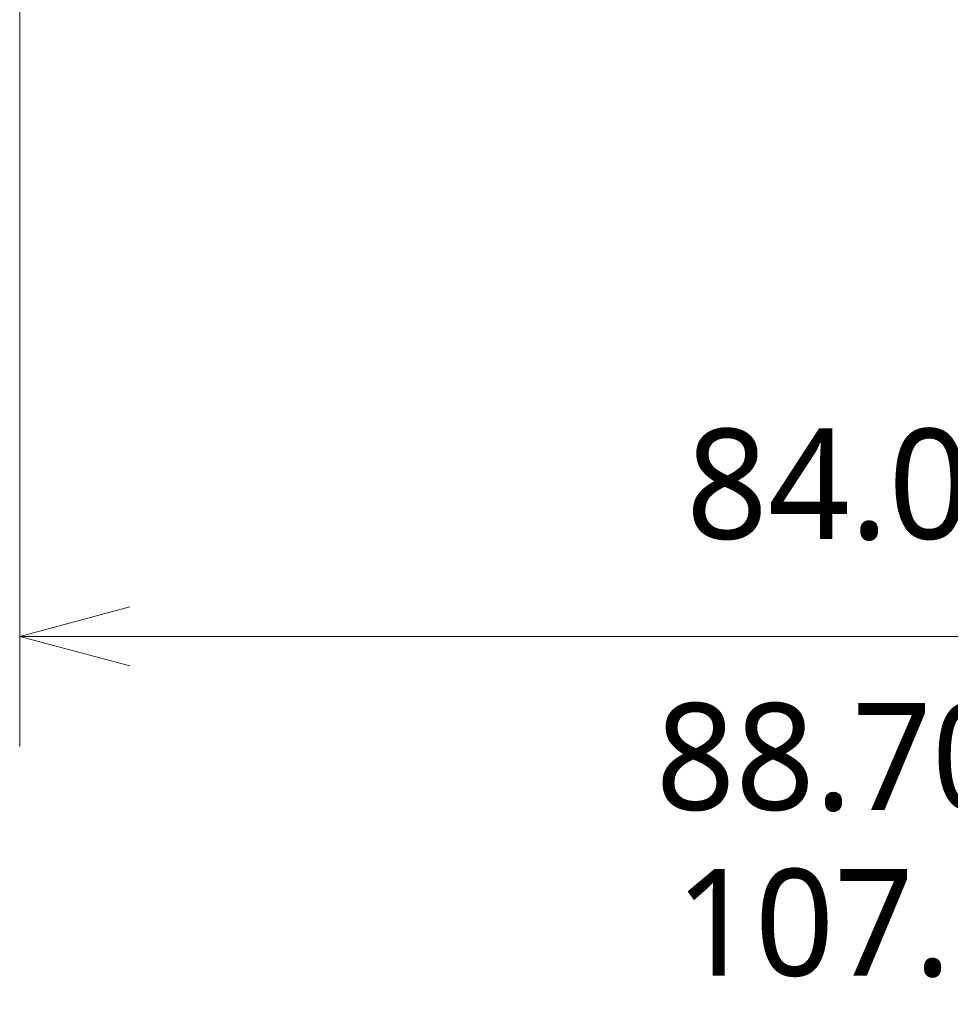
# Model space of a CAD drawing. Header units: millimetres. Extents: x 4263 to 4548, y 46 to 177.
# Tile 1 of 18: x 4285 to 4316, y 46 to 79. Entities that reach past the tile are written whole.
import ezdxf

# ---------------------------------------------------------------- set-up
doc = ezdxf.new("R2010")
doc.units = ezdxf.units.MM
doc.styles.get("Standard").update_dxf_attribs({"font": 'Roboto-Regular.ttf'})

# ---------------------------------------------------------------- blocks, each defined once
blk = doc.blocks.new('_Open30')
at = {"color": 0, "linetype": 'ByBlock', "lineweight": -2}
for p, q in [((-1, 0.2679), (0, 0)), ((0, 0), (-1, -0.2679)), ((0, 0), (-1, 0))]:
    blk.add_line(p, q, dxfattribs=at)

msp = doc.modelspace()

# ---------------------------------------------------------------- linework, layer by layer
at = {"lineweight": 18}
for p, q in [((4285.125, 108.166), (4285.125, 54.794)), ((4288.725, 58.394), (4365.599, 58.394))]:
    msp.add_line(p, q, dxfattribs=at)

# ---------------------------------------------------------------- block references
at = {"lineweight": 18, "xscale": 3.6, "yscale": 3.6, "zscale": 3.6, "rotation": 180}
msp.add_blockref('_Open30', (4285.125, 58.394), dxfattribs=at)

# ---------------------------------------------------------------- texts
at = {"lineweight": 18}
for s, height, p in [('84.07 ± 0.2', 3.6, (4306.921, 61.587)), ('88.70 ± 0.2 ', 3.49406, (4305.93, 52.718)), ('107.02 ± 0.2(', 3.49406, (4306.568, 47.291))]:
    msp.add_text(s, height=height, dxfattribs=at).set_placement(p)

doc.saveas('drawing.dxf')
